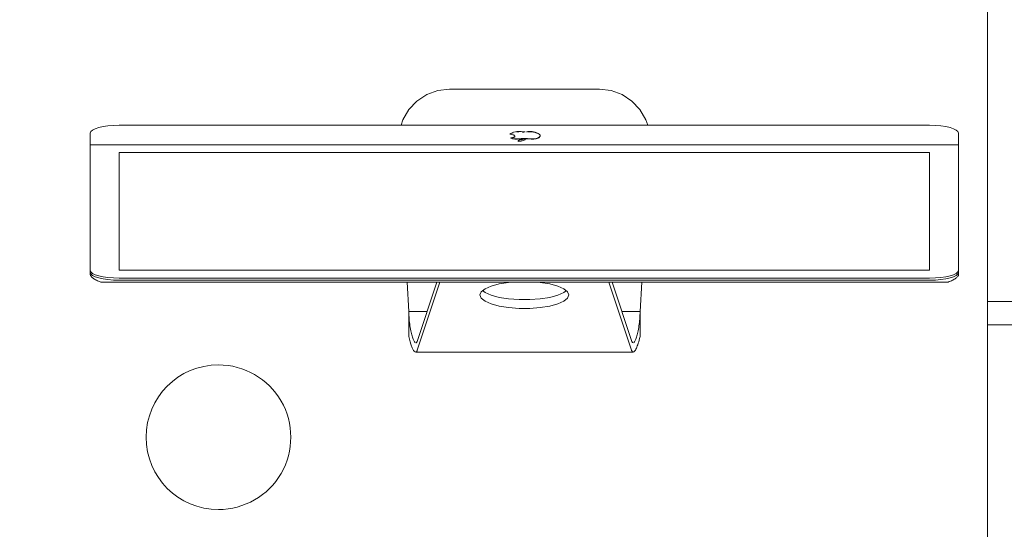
# Model space of a CAD drawing. Header units: centimetres. Extents: x 1278 to 4826, y -2037 to 1154.
# Tile 8 of 39: x 2481 to 2549, y 229 to 264. Entities that reach past the tile are written whole.
import ezdxf

# ---------------------------------------------------------------- set-up
doc = ezdxf.new("R2010")
doc.units = ezdxf.units.CM
for name, color, linetype, lineweight in [('Meble', 7, 'Continuous', 9), ('Wyposażenie elektryczne', 7, 'Continuous', 9), ('Wzór powierzchni-2', 9, 'Continuous', 9)]:
    doc.layers.add(name, color=color, linetype=linetype, lineweight=lineweight)

# ---------------------------------------------------------------- blocks, each defined once
blk = doc.blocks.new('Blocks_iMac_F00817EN - Unique-593891-Aranżacja_wersja_01')
at = {"layer": 'Wyposażenie elektryczne'}
for p, q in [((7.51, 19.195), (-7.51, 19.195)), ((-7.402, 19.058), (-5.839, 14.361)), ((5.839, 14.361), (7.402, 19.058)), ((-6.06, 14.361), (-7.42, 18.446)), ((7.42, 18.446), (6.06, 14.361)), ((-7.991, 18.114), (-7.991, 16.376)), ((-7.991, 16.376), (-7.991, 18.114)), ((7.991, 16.376), (7.991, 18.114)), ((7.991, 18.114), (7.991, 16.376)), ((-8.109, 14.361), (-7.991, 16.376)), ((-6.731, 16.376), (-7.991, 16.376)), ((7.991, 16.376), (6.731, 16.376)), ((7.991, 16.376), (8.109, 14.361)), ((-28, 14.361), (28, 14.361)), ((-30, 13.818), (-30, 13.674)), ((-30, 13.818), (-30, 13.674)), ((-30, 13.53), (-30, 13.674)), ((-30, 13.674), (-30, 13.53)), ((-28, 14.216), (28, 14.216)), ((-28, 14.216), (28, 14.216)), ((-28, 14.072), (28, 14.072)), ((30, 13.674), (30, 13.818)), ((30, 13.674), (30, 13.818)), ((30, 13.674), (30, 13.53)), ((30, 13.53), (30, 13.674)), ((-30, 4.857), (-30, 13.53)), ((28, 13.528), (-28, 13.528)), ((-28, 13.528), (-28, 5.398)), ((28, 5.398), (28, 13.528)), ((30, 13.53), (30, 4.857)), ((-30, 4.044), (-30, 4.857)), ((30, 4.857), (-30, 4.857)), ((30, 4.857), (-30, 4.857)), ((-28, 5.398), (28, 5.398)), ((30, 4.857), (30, 4.044)), ((-1.099, 4.247), (-1.099, 4.227)), ((-0.073, 4.473), (-0.073, 4.454)), ((-0.071, 4.462), (-0.071, 4.443)), ((0, 4.437), (0, 4.417)), ((0.428, 4.601), (0.428, 4.62)), ((0.43, 4.589), (0.43, 4.608)), ((0.943, 4.398), (0.943, 4.379)), ((1.009, 4.111), (1.009, 4.13)), ((-28, 3.502), (28, 3.502)), ((5.179, 1.014), (-5.179, 1.014))]:
    blk.add_line(p, q, dxfattribs=at)
at = {"layer": 'Wyposażenie elektryczne', "flags": 128}
for points in [[(-7.42, 19.107), (-7.411, 19.084), (-7.402, 19.058)], [(7.402, 19.058), (7.411, 19.084), (7.42, 19.107)], [(3.071, 15.238), (2.982, 15.461), (2.719, 15.672), (2.299, 15.857), (1.745, 16.006), (1.089, 16.111), (0.37, 16.165), (-0.37, 16.165), (-1.089, 16.111), (-1.745, 16.006), (-2.299, 15.857), (-2.719, 15.672), (-2.982, 15.461), (-3.071, 15.238)], [(-3.071, 15.238), (-2.982, 15.015), (-2.719, 14.804), (-2.299, 14.619), (-1.745, 14.47), (-1.089, 14.366)], [(-2.903, 14.938), (-2.719, 15.068), (-2.299, 15.253), (-1.745, 15.402), (-1.089, 15.507), (-0.37, 15.561), (0.37, 15.561), (1.089, 15.507), (1.745, 15.402), (2.299, 15.253), (2.719, 15.068), (2.903, 14.938)], [(1.089, 14.366), (1.745, 14.47), (2.299, 14.619), (2.719, 14.804), (2.982, 15.015), (3.071, 15.238)], [(-5.179, 1.014), (-5.986, 1.108), (-6.75, 1.386), (-7.429, 1.833), (-7.987, 2.424), (-8.393, 3.128), (-8.527, 3.495)], [(8.527, 3.495), (8.393, 3.128), (7.987, 2.424), (7.429, 1.833), (6.75, 1.386), (5.986, 1.108), (5.179, 1.014)]]:
    blk.add_lwpolyline(points, dxfattribs=at)
at = {"layer": 'Wyposażenie elektryczne'}
for centre, major_axis, start_param, end_param in [((-28, 13.674), (-2, 0), 4.712389, 6.283185), ((-28, 13.674), (-2, 0), 4.712389, 6.283185), ((-28, 13.53), (-2, 0), 4.712389, 6.283185), ((28, 13.674), (2, 0), 0, 1.570796), ((28, 13.674), (2, 0), 0, 1.570796), ((28, 13.53), (2, 0), 0, 1.570796), ((-0.025, 4.227), (1.075, 0), 2.595723, 3.554205), ((-0.025, 4.247), (1.075, 0), 2.595723, 2.835344), ((0.195, 4.211), (1.26, 0), 3.441073, 4.011303), ((-0.499, 4.325), (0.519, 0), 1.143571, 2.595723), ((-0.499, 4.306), (0.519, 0), 1.143571, 2.595723), ((-0.006, 4.619), (0.672, 0), 4.285164, 4.720735), ((-0.006, 4.599), (0.672, 0), 4.285164, 4.720735), ((0.471, 4.473), (0.544, 0), 1.649727, 3.219353), ((0.471, 4.454), (0.544, 0), 1.649727, 3.219353), ((-0.111, 4.608), (0.541, 0), 4.785701, 6.366564), ((-0.111, 4.589), (0.541, 0), 4.785701, 6.366564), ((0.006, 4.619), (0.672, 0), 4.704043, 5.139614), ((0.006, 4.599), (0.672, 0), 4.704043, 5.139614), ((0.499, 4.325), (0.519, 0), 0.545869, 1.998022), ((0.499, 4.306), (0.519, 0), 0.545869, 1.998022), ((-0.195, 4.211), (1.26, 0), 5.413475, 5.983705), ((1.204, 4.268), (0.546, 0), 2.069021, 4.347422), ((1.204, 4.249), (0.546, 0), 2.069021, 4.347422), ((-0.195, 4.231), (1.26, 0), 5.603749, 5.983705), ((-28, 4.044), (2, 0), 3.141593, 4.712389), ((0.195, 4.231), (1.26, 0), 3.63115, 4.011303), ((-0.403, 4.039), (0.334, 0), 4.011303, 5.259678), ((-0.403, 4.02), (0.334, 0), 4.011303, 5.259678), ((0, 3.841), (0.439, 0), 1.89917, 2.118085), ((0, 3.841), (0.439, 0), 1.023507, 1.680254), ((0, 3.86), (0.439, 0), 1.242423, 1.461339), ((0.403, 4.02), (0.334, 0), 4.1651, 5.413475), ((0.403, 4.039), (0.334, 0), 4.66445, 5.1638), ((28, 4.044), (2, 0), 4.712389, 6.283185)]:
    blk.add_ellipse(centre, major_axis=major_axis, ratio=0.271091, start_param=start_param, end_param=end_param, dxfattribs=at)
for points, knots in [([(-7.991, 18.114), (-7.95, 18.285), (-7.868, 18.596), (-7.733, 18.943), (-7.61, 19.15), (-7.54, 19.195), (-7.51, 19.195)], [0, 0, 0, 0, 0.2, 0.4, 0.6, 0.7845102, 0.7845102, 0.7845102, 0.7845102]), ([(7.51, 19.195), (7.54, 19.195), (7.6, 19.156), (7.686, 19.024), (7.75, 18.888), (7.85, 18.647), (7.93, 18.371), (7.991, 18.114)], [0.2154897, 0.2154897, 0.2154897, 0.2154897, 0.4, 0.55, 0.625, 0.7, 1, 1, 1, 1]), ([(7.507, 18.554), (7.499, 18.554), (7.466, 18.544), (7.438, 18.499), (7.42, 18.446)], [0.8322365, 0.8322365, 0.8322365, 0.8322365, 0.875, 1, 1, 1, 1])]:
    blk.add_open_spline(points, degree=3, knots=knots, dxfattribs=at)
for points in [[(-7.502, 19.195), (-7.471, 19.191), (-7.443, 19.161), (-7.42, 19.107)], [(7.42, 19.107), (7.443, 19.161), (7.471, 19.191), (7.502, 19.195)], [(-7.56, 18.528), (-7.589, 18.502), (-7.65, 18.41), (-7.746, 18.163), (-7.839, 17.818), (-7.917, 17.391), (-7.973, 16.902), (-7.988, 16.552), (-7.991, 16.376)], [(-7.42, 18.446), (-7.444, 18.517), (-7.474, 18.553), (-7.507, 18.553)], [(7.991, 16.376), (7.988, 16.552), (7.973, 16.902), (7.917, 17.391), (7.839, 17.818), (7.746, 18.163), (7.65, 18.41), (7.589, 18.502), (7.56, 18.528)], [(-30, 13.818), (-30, 13.859), (-29.968, 13.942), (-29.825, 14.078), (-29.594, 14.216), (-29.393, 14.303), (-29.28, 14.346)], [(-29.28, 14.346), (-29.16, 14.349), (-28.905, 14.355), (-28.463, 14.36), (-28.158, 14.361), (-28, 14.361)], [(28, 14.361), (28.158, 14.361), (28.463, 14.36), (28.905, 14.355), (29.16, 14.349), (29.28, 14.346)], [(29.28, 14.346), (29.393, 14.303), (29.594, 14.216), (29.825, 14.078), (29.968, 13.942), (30, 13.859), (30, 13.818)]]:
    blk.add_open_spline(points, degree=3, dxfattribs=at)
blk = doc.blocks.new('Bimroom_Collection_Dining_Chair_2022 - Dining Chair-V2-Aranżacja_wersja_01')
at = {"layer": 'Meble'}
for p, q in [((-22.5, 21.027), (-22.5, -17)), ((22.5, -17), (22.5, 21.027)), ((-22.5, -17), (-18, -17)), ((-22.493, -17), (-22.3, -17)), ((-18.2, -17), (-22.3, -17)), ((-20, -17), (-20, -16.877)), ((-18, -17), (-18, -20.677)), ((18, -17), (22.5, -17)), ((18, -20.677), (18, -17)), ((22.3, -17), (18.2, -17)), ((20, -16.877), (20, -17)), ((22.3, -17), (22.493, -17)), ((-22.5, -17.2), (-22.5, -23.696)), ((-18, -23.696), (-18, -17.2)), ((18, -17.2), (18, -23.696)), ((22.5, -23.696), (22.5, -17.2)), ((22.5, -17.2), (22.5, -23.696)), ((-17.877, -19), (-18, -19)), ((-18, -19), (-18, -19.2)), ((18, -19), (17.877, -19)), ((18, -19.2), (18, -19)), ((-18, -20.677), (-18, -19.2)), ((18, -19.2), (18, -20.677)), ((18, -20.674), (-18, -20.674)), ((-18, -20.674), (-18, -20.677)), ((-18, -23.696), (-18, -20.677)), ((18, -20.677), (18, -20.674)), ((18, -20.677), (18, -23.696)), ((-22.5, -21.3), (-22.5, -23.696)), ((22.5, -23.696), (22.5, -21.3)), ((-22.5, -27.712), (-22.5, -23.696)), ((-22.3, -23.5), (-18.2, -23.5)), ((-18, -23.696), (-18, -27.712)), ((18, -27.712), (18, -23.696)), ((18.2, -23.5), (22.3, -23.5)), ((22.5, -23.696), (22.5, -27.712)), ((-18, -24.368), (-18, -24.42)), ((-18, -26.498), (-18, -24.42)), ((18, -24.42), (18, -24.368)), ((18, -24.42), (18, -26.498)), ((-18, -26.498), (-18, -26.549)), ((18, -26.549), (18, -26.498)), ((-18, -26.67), (18, -26.67)), ((-18.2, -27.908), (-22.3, -27.908)), ((-18.2, -28), (-22.3, -28)), ((22.3, -27.908), (18.2, -27.908)), ((22.3, -28), (18.2, -28))]:
    blk.add_line(p, q, dxfattribs=at)
for centre, start, end in [((-22.3, -17.2), 90, 180), ((-22.3, -17.2), 102.85714, 180), ((-18.2, -17.2), 0, 90), ((-18.2, -17.2), 360, 90), ((18.2, -17.2), 90, 180), ((18.2, -17.2), 90, 180), ((22.3, -17.2), 0, 90), ((22.3, -17.2), 0, 77.14286), ((-22.3, -21.3), 180, 270), ((-22.3, -21.3), 180, 270), ((-18.2, -21.3), 270, 347.14286), ((-18.2, -21.3), 270, 347.14286), ((18.2, -21.3), 192.85714, 270), ((18.2, -21.3), 192.85714, 270), ((22.3, -21.3), 270, 0), ((22.3, -21.3), 270, 0), ((-22.3, -23.7), 90, 180), ((-18.2, -23.7), 0, 90), ((18.2, -23.7), 90, 180), ((22.3, -23.7), 0, 90), ((-22.3, -27.8), 180, 270), ((-18.2, -27.8), 270, 0), ((18.2, -27.8), 180, 270), ((22.3, -27.8), 270, 0)]:
    blk.add_arc(centre, 0.2, start, end, dxfattribs=at)
for points, knots in [([(-22.3, -16.8), (-22.318, -16.817), (-22.344, -16.844), (-22.377, -16.877), (-22.396, -16.896), (-22.411, -16.911), (-22.425, -16.925), (-22.442, -16.942), (-22.459, -16.959), (-22.474, -16.974), (-22.485, -16.985), (-22.497, -16.997), (-22.5, -17), (-22.5, -17)], [0, 0, 0, 0, 0.166667, 0.25, 0.333333, 0.375, 0.416667, 0.5, 0.583333, 0.666667, 0.75, 0.833333, 1, 1, 1, 1]), ([(-17.8, -16.8), (-17.817, -16.818), (-17.844, -16.844), (-17.877, -16.877), (-17.896, -16.896), (-17.911, -16.911), (-17.925, -16.925), (-17.942, -16.942), (-17.959, -16.959), (-17.974, -16.974), (-17.985, -16.985), (-17.997, -16.997), (-18, -17), (-18, -17)], [0, 0, 0, 0, 0.166667, 0.25, 0.333333, 0.375, 0.416667, 0.5, 0.583333, 0.666667, 0.75, 0.833333, 1, 1, 1, 1]), ([(17.8, -16.8), (17.818, -16.817), (17.844, -16.844), (17.877, -16.877), (17.896, -16.896), (17.911, -16.911), (17.925, -16.925), (17.942, -16.942), (17.959, -16.959), (17.974, -16.974), (17.985, -16.985), (17.997, -16.997), (18, -17), (18, -17)], [0, 0, 0, 0, 0.166667, 0.25, 0.333333, 0.375, 0.416667, 0.5, 0.583333, 0.666667, 0.75, 0.833333, 1, 1, 1, 1]), ([(22.3, -16.8), (22.317, -16.818), (22.344, -16.844), (22.377, -16.877), (22.396, -16.896), (22.411, -16.911), (22.425, -16.925), (22.442, -16.942), (22.459, -16.959), (22.474, -16.974), (22.485, -16.985), (22.497, -16.997), (22.5, -17), (22.5, -17)], [0, 0, 0, 0, 0.166667, 0.25, 0.333333, 0.375, 0.416667, 0.5, 0.583333, 0.666667, 0.75, 0.833333, 1, 1, 1, 1]), ([(-22.5, -23.696), (-22.5, -23.673), (-22.492, -23.63), (-22.463, -23.577), (-22.425, -23.541), (-22.374, -23.51), (-22.33, -23.5), (-22.3, -23.5)], [-1, -1, -1, -1, -0.785714, -0.571429, -0.428571, -0.285714, 0, 0, 0, 0]), ([(-18.2, -23.5), (-18.177, -23.5), (-18.133, -23.507), (-18.08, -23.536), (-18.043, -23.572), (-18.01, -23.622), (-18, -23.666), (-18, -23.696)], [-1, -1, -1, -1, -0.785714, -0.571429, -0.428571, -0.285714, 0, 0, 0, 0]), ([(18, -23.696), (18, -23.673), (18.008, -23.63), (18.037, -23.577), (18.075, -23.541), (18.126, -23.51), (18.17, -23.5), (18.2, -23.5)], [-1, -1, -1, -1, -0.785714, -0.571429, -0.428571, -0.285714, 0, 0, 0, 0]), ([(22.3, -23.5), (22.323, -23.5), (22.367, -23.507), (22.42, -23.536), (22.457, -23.572), (22.49, -23.622), (22.5, -23.666), (22.5, -23.696)], [-1, -1, -1, -1, -0.785714, -0.571429, -0.428571, -0.285714, 0, 0, 0, 0]), ([(-22.3, -27.908), (-22.323, -27.908), (-22.367, -27.901), (-22.42, -27.872), (-22.457, -27.836), (-22.49, -27.786), (-22.5, -27.742), (-22.5, -27.712)], [-1, -1, -1, -1, -0.785714, -0.571429, -0.428571, -0.285714, 0, 0, 0, 0]), ([(-18, -27.712), (-18, -27.735), (-18.008, -27.778), (-18.037, -27.831), (-18.075, -27.867), (-18.126, -27.898), (-18.17, -27.908), (-18.2, -27.908)], [-1, -1, -1, -1, -0.785714, -0.571429, -0.428571, -0.285714, 0, 0, 0, 0]), ([(18.2, -27.908), (18.177, -27.908), (18.133, -27.901), (18.08, -27.872), (18.043, -27.836), (18.01, -27.786), (18, -27.742), (18, -27.712)], [-1, -1, -1, -1, -0.785714, -0.571429, -0.428571, -0.285714, 0, 0, 0, 0]), ([(22.5, -27.712), (22.5, -27.735), (22.492, -27.778), (22.463, -27.831), (22.425, -27.867), (22.374, -27.898), (22.33, -27.908), (22.3, -27.908)], [-1, -1, -1, -1, -0.785714, -0.571429, -0.428571, -0.285714, 0, 0, 0, 0])]:
    blk.add_open_spline(points, degree=3, knots=knots, dxfattribs=at)
for points in [[(-17.993, -16.993), (-17.998, -16.998), (-18, -17), (-18, -17)], [(17.993, -16.993), (17.998, -16.998), (18, -17), (18, -17)]]:
    blk.add_open_spline(points, degree=3, dxfattribs=at)
blk = doc.blocks.new('Szafka rack1 - Szafka rack-857897-Aranżacja_wersja_01')
at = {"layer": 'Wyposażenie elektryczne'}
for start, end in [(360, 180), (180, 360)]:
    blk.add_arc((-109.72, 2524.076), 5, start, end, dxfattribs=at)
blk = doc.blocks.new('Bimroom_Collection_Dining_Table_2022 - Dining Table-499016-Aranżacja_wersja_01')
at = {"layer": 'Meble'}
blk.add_line((-105.5, -45), (105.5, -45), dxfattribs=at)

msp = doc.modelspace()

# ---------------------------------------------------------------- hatches: boundary and pattern name
at = {"layer": 'Wzór powierzchni-2'}
h = msp.add_hatch(dxfattribs=at)
h.set_pattern_fill('FP_2', color=256, style=0, pattern_type=2)
h.set_pattern_definition([(180, (2507.826, 223.87), (-2e-15, -19), []), (270, (2507.826, 223.87), (76, -76), [19, -266]), (270, (2393.826, 185.87), (76, -76), [19, -266])])
h.paths.add_polyline_path([(2432.076, 59.22), (2432.076, 79.22), (2458.276, 79.22), (2458.076, 79.42), (2458.176, 83.62), (2458.135, 83.72), (2458.076, 83.726), (2458.076, 114.321), (2424.076, 114.421), (2424.076, 114.521), (2417.576, 114.521), (2417.38, 114.321), (2413.364, 114.321), (2413.076, 114.521), (2413.168, 118.621), (2413.364, 118.821), (2414.408, 118.821), (2414.408, 154.821), (2413.364, 154.821), (2413.076, 155.021), (2413.168, 159.121), (2413.364, 159.321), (2417.38, 159.321), (2417.576, 159.121), (2424.076, 159.221), (2424.176, 159.321), (2458.076, 159.321), (2458.076, 179.521), (2426.076, 179.621), (2426.076, 179.721), (2419.576, 179.721), (2419.38, 179.521), (2415.364, 179.521), (2415.076, 179.794), (2415.168, 183.821), (2415.364, 184.021), (2416.408, 184.021), (2416.408, 220.021), (2415.364, 220.021), (2415.076, 220.221), (2415.168, 224.321), (2415.364, 224.521), (2419.38, 224.521), (2419.576, 224.321), (2426.076, 224.421), (2426.176, 224.521), (2458.076, 224.521), (2458.076, 244.521), (2426.076, 244.621), (2426.076, 244.721), (2419.576, 244.721), (2419.38, 244.521), (2415.364, 244.521), (2415.076, 244.721), (2415.168, 248.821), (2415.364, 249.021), (2416.408, 249.021), (2416.408, 285.021), (2415.364, 285.021), (2415.076, 285.221), (2415.168, 289.321), (2415.364, 289.521), (2419.38, 289.521), (2419.576, 289.321), (2426.076, 289.421), (2426.176, 289.521), (2458.076, 289.521), (2458.176, 294.72), (2458.176, 294.82), (2458.076, 294.92), (2458.076, 299.02), (2458.276, 299.22), (2462.476, 299.12), (2462.576, 299.161), (2462.576, 299.22), (2480.076, 299.275), (2480.176, 325.72), (2480.276, 325.827), (2480.276, 332.22), (2480.076, 332.415), (2480.076, 336.432), (2480.276, 336.72), (2484.376, 336.628), (2484.576, 336.432), (2484.576, 335.388), (2520.576, 335.388), (2520.576, 336.432), (2520.776, 336.72), (2524.876, 336.628), (2525.076, 336.432), (2525.076, 332.415), (2524.876, 332.22), (2524.976, 325.72), (2525.076, 325.62), (2525.076, 299.22), (2543.576, 299.12), (2543.676, 299.12), (2543.776, 299.22), (2547.876, 299.22), (2548.076, 299.02), (2547.976, 294.82), (2548.018, 294.72), (2548.076, 294.72), (2548.076, 289.521), (2586.076, 289.421), (2586.076, 289.321), (2592.576, 289.321), (2592.772, 289.521), (2596.788, 289.521), (2597.076, 289.321), (2596.984, 285.221), (2596.788, 285.021), (2595.745, 285.021), (2595.745, 249.021), (2596.788, 249.021), (2597.076, 248.821), (2596.984, 244.721), (2596.788, 244.521), (2592.772, 244.521), (2592.576, 244.721), (2586.076, 244.621), (2585.976, 244.521), (2548.076, 244.521), (2548.076, 224.521), (2584.076, 224.421), (2584.076, 224.321), (2590.576, 224.321), (2590.772, 224.521), (2594.788, 224.521), (2595.076, 224.321), (2594.984, 220.221), (2594.788, 220.021), (2593.745, 220.021), (2593.745, 184.021), (2594.788, 184.021), (2595.076, 183.821), (2594.984, 179.721), (2594.788, 179.521), (2590.772, 179.521), (2590.576, 179.721), (2584.076, 179.621), (2583.976, 179.521), (2548.076, 179.521), (2548.076, 159.521), (2584.076, 159.421), (2584.076, 159.321), (2590.576, 159.321), (2590.772, 159.521), (2594.788, 159.521), (2595.076, 159.321), (2594.984, 155.221), (2594.788, 155.021), (2593.745, 155.021), (2593.745, 119.021), (2594.788, 119.021), (2595.076, 118.821), (2594.984, 114.721), (2594.788, 114.521), (2590.772, 114.521), (2590.576, 114.721), (2584.076, 114.621), (2583.976, 114.521), (2548.076, 114.521), (2547.976, 83.72), (2547.976, 83.62), (2548.076, 83.52), (2548.076, 79.42), (2547.876, 79.22), (2666.076, 79.22), (2666.076, 116.82), (2682.076, 116.82), (2682.076, 132.97), (2678.076, 132.97), (2678.076, 248.97), (2682.076, 248.97), (2682.076, 383.72), (2346.076, 383.72), (2346.076, 246.32), (2347.476, 246.32), (2347.476, 240.32), (2346.476, 240.32), (2346.476, 238.72), (2336.376, 238.72), (2336.376, 240.32), (2333.576, 240.32), (2333.576, 147.12), (2336.376, 147.12), (2336.376, 148.72), (2346.476, 148.72), (2346.476, 147.12), (2347.476, 147.12), (2347.476, 141.12), (2346.076, 141.12), (2346.076, 59.22), (2426.353, 59.22)])
h.paths.add_polyline_path([(2543.776, 79.22), (2543.576, 79.278), (2543.576, 79.22)])
h.paths.add_polyline_path([(2462.576, 79.22), (2462.476, 79.32), (2462.376, 79.22)])
h.paths.add_polyline_path([(2664.076, 79.72), (2604.076, 79.72), (2604.076, 139.72), (2664.076, 139.72), (2664.076, 116.499)])
h.paths.add_polyline_path([(2462.583, 81.72), (2462.576, 83.726), (2462.376, 83.72), (2462.576, 83.52), (2462.576, 81.72)])
h.paths.add_polyline_path([(2543.576, 81.72), (2543.576, 83.52), (2543.776, 83.72), (2543.569, 83.72), (2543.569, 81.72)])
h.paths.add_polyline_path([(2424.076, 116.821), (2424.083, 116.821), (2424.076, 118.828), (2417.38, 118.821), (2417.576, 118.621), (2424.076, 118.621)])
h.paths.add_polyline_path([(2584.076, 117.021), (2584.076, 118.821), (2590.576, 118.821), (2590.772, 119.021), (2584.069, 119.028), (2584.069, 117.021)])
h.paths.add_polyline_path([(2422.076, 154.815), (2424.083, 154.815), (2424.076, 155.021), (2417.576, 155.021), (2417.38, 154.821), (2422.076, 154.821)])
h.paths.add_polyline_path([(2584.076, 155.014), (2590.772, 155.021), (2590.576, 155.221), (2584.076, 155.221), (2584.069, 155.014)])
h.paths.add_polyline_path([(2584.069, 182.021), (2584.076, 182.021), (2584.076, 183.821), (2590.576, 183.821), (2590.772, 184.021), (2584.069, 184.028), (2584.069, 183.821)])
h.paths.add_polyline_path([(2426.083, 182.021), (2426.076, 184.028), (2419.38, 184.021), (2419.576, 183.821), (2426.076, 183.821), (2426.076, 182.021)])
h.paths.add_polyline_path([(2586.076, 220.014), (2586.176, 220.021), (2590.772, 220.021), (2590.576, 220.221), (2584.076, 220.221), (2584.076, 220.014)])
h.paths.add_polyline_path([(2424.076, 220.014), (2426.083, 220.014), (2426.076, 220.221), (2419.576, 220.221), (2419.38, 220.021), (2424.076, 220.021)])
h.paths.add_polyline_path([(2586.069, 247.021), (2586.076, 247.021), (2586.076, 248.821), (2592.576, 248.821), (2592.772, 249.021), (2586.069, 249.028), (2586.069, 248.821)])
h.paths.add_polyline_path([(2426.076, 247.021), (2426.083, 247.021), (2426.076, 249.028), (2419.38, 249.021), (2419.576, 248.821), (2426.076, 248.821)])
h.paths.add_polyline_path([(2588.076, 285.014), (2588.176, 285.021), (2592.772, 285.021), (2592.576, 285.221), (2586.076, 285.221), (2586.076, 285.014)])
h.paths.add_polyline_path([(2424.076, 285.014), (2426.083, 285.014), (2426.076, 285.221), (2419.576, 285.221), (2419.38, 285.021), (2424.076, 285.021)])
h.paths.add_polyline_path([(2543.569, 294.713), (2543.776, 294.72), (2543.576, 294.92), (2543.569, 294.72)])
h.paths.add_polyline_path([(2460.576, 294.713), (2462.583, 294.72), (2462.576, 294.92), (2462.376, 294.72), (2460.576, 294.72)])
h.paths.add_polyline_path([(2484.583, 325.713), (2484.576, 332.415), (2484.376, 332.22), (2484.376, 325.72), (2484.376, 325.713)])
h.paths.add_polyline_path([(2520.569, 325.713), (2520.776, 325.827), (2520.776, 332.22), (2520.576, 332.415), (2520.569, 325.827)])

# ---------------------------------------------------------------- block references
at = {"layer": 'Meble'}
for name, p, rotation in [('Bimroom_Collection_Dining_Table_2022 - Dining Table-499016-Aranżacja_wersja_01', (2503.076, 189.22), 89.99999999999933), ('Bimroom_Collection_Dining_Chair_2022 - Dining Chair-V2-Aranżacja_wersja_01', (2569.076, 267.021), 89.99999999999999)]:
    msp.add_blockref(name, p, dxfattribs=dict(at, rotation=rotation))
at = {"layer": 'Wyposażenie elektryczne'}
for name, p, rotation in [('Blocks_iMac_F00817EN - Unique-593891-Aranżacja_wersja_01', (2516.076, 260.22), 180), ('Szafka rack1 - Szafka rack-857897-Aranżacja_wersja_01', (-29.146, 125.43), 269.9999999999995)]:
    msp.add_blockref(name, p, dxfattribs=dict(at, rotation=rotation))

doc.saveas('drawing.dxf')
